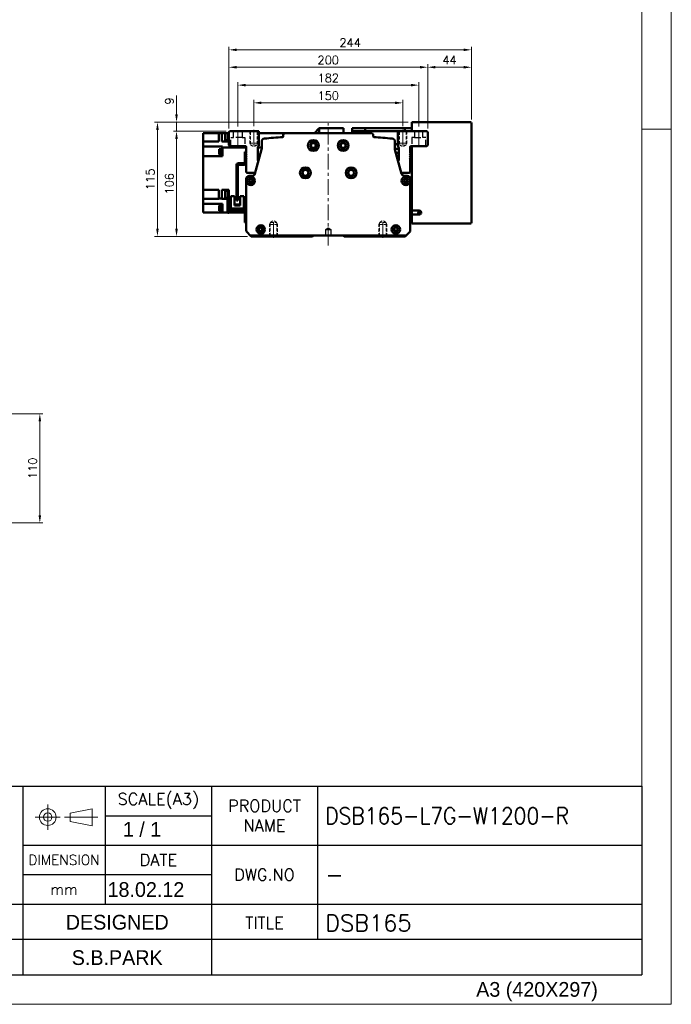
# Model space of a CAD drawing. Header units: millimetres. Extents: x 46891 to 51038, y 6223 to 10291.
# Tile 7 of 8: x 50383 to 51038, y 8529 to 9520. Entities that reach past the tile are written whole.
import ezdxf
from ezdxf.enums import TextEntityAlignment as Align

# ---------------------------------------------------------------- set-up
doc = ezdxf.new("R2010")
doc.units = ezdxf.units.MM
doc.header["$LTSCALE"] = 0.5
for name, pattern in [('CENTER', [50.8, 31.75, -6.35, 6.35, -6.35]), ('HIDDEN', [9.525, 6.35, -3.175]), ('HIDDENX2', [19.05, 12.7, -6.35])]:
    doc.linetypes.add(name, pattern=pattern)
doc.layers.get('0').update_dxf_attribs({"lineweight": 20})
doc.layers.add('1', color=1, linetype='CENTER', lineweight=13)
doc.layers.add('외형선(ISO)', color=7, linetype='Continuous', lineweight=50)
doc.layers.add('2', color=2, linetype='HIDDENX2')
doc.layers.add('3', color=3, linetype='Continuous')
doc.styles.add('ACISOGDT', font='amgdt.shx')
doc.styles.add('DSR TEXT', font='romans.shx', dxfattribs={"bigfont": 'whgtxt.shx'})
doc.styles.get("Standard").update_dxf_attribs({"font": 'romans.shx', "bigfont": 'whgtxt.shx'})
doc.dimstyles.new('DSR', dxfattribs={"dimscale": 2, "dimtxt": 3, "dimasz": 3, "dimexe": 0.5, "dimexo": 0.5, "dimgap": 0.5, "dimtad": 1, "dimdsep": 46, "dimtxsty": 'Standard', "dimcen": 2.5, "dimclrd": 4, "dimclre": 4, "dimclrt": 2, "dimadec": 0, "dimazin": 2, "dimtfac": 1, "dimtmove": 0, "dimatfit": 3, "dimfxl": 0, "dimlwd": -1, "dimlwe": -1, "dimarcsym": 0})

# ---------------------------------------------------------------- blocks, each defined once
blk = doc.blocks.new('A$C13F00394')
for p, q in [((109.11, 28.14), (105.34, 27.43)), ((105.34, 27.43), (105.34, 26.01)), ((109.11, 25.3), (109.11, 28.14)), ((105.34, 26.01), (109.11, 25.3))]:
    blk.add_line(p, q)
for radius in [1.42, 0.71]:
    blk.add_circle((101.56, 26.76), radius)
at = {"layer": '1'}
for p, q in [((101.56, 28.89), (101.56, 24.63)), ((103.69, 26.76), (99.44, 26.76)), ((104.41, 26.76), (110.04, 26.76))]:
    blk.add_line(p, q, dxfattribs=at)
at = {"layer": '3'}
for p, q in [((0, 32), (202.32, 32)), ((97.32, 32), (97.32, 12)), ((111.32, 32), (111.32, 12)), ((129.32, 32), (129.32, 0)), ((147.32, 32), (147.32, 6)), ((202.32, 32), (202.32, 0)), ((111.32, 27), (129.32, 27)), ((97.32, 22), (202.32, 22)), ((97.32, 17), (129.32, 17)), ((0, 12), (129.32, 12)), ((97.32, 12), (97.32, 0)), ((129.32, 12), (202.32, 12)), ((97.32, 6), (43.43, 6)), ((129.32, 6), (97.32, 6)), ((202.32, 6), (129.32, 6)), ((0, 0), (202.32, 0))]:
    blk.add_line(p, q, dxfattribs=at)
at = {"color": 7, "style": 'ACISOGDT'}
blk.add_text('DESIGNED', height=2.5, dxfattribs=at).set_placement((113.35, 8.93), align=Align.MIDDLE_CENTER)
at = {"color": 7, "attachment_point": 5, "style": 'DSR TEXT'}
for s, insert, char_height in [('SCALE(A3)', (120.32, 29.5), 2), ('PRODUCT\\PNAME', (138.32, 27), 2), ('DIMENSION', (104.32, 19.5), 1.7), ('DATE', (120.32, 19.5), 2), ('DWG.NO', (138.32, 17), 2), ('mm', (104.32, 14.5), 1.8), ('TITLE', (138.32, 8.83), 2)]:
    blk.add_mtext(s, dxfattribs=dict(at, insert=insert, char_height=char_height))
blk = doc.blocks.new('A$C1C1952E1')
at = {"color": 1}
blk.add_lwpolyline([(0, 0), (420, 0), (420, 297), (0, 297)], close=True, dxfattribs=at)
at = {"color": 3}
blk.add_lwpolyline([(5, 5), (415, 5), (415, 292), (5, 292)], close=True, dxfattribs=at)
at = {"color": 7, "style": 'ACISOGDT'}
blk.add_text('A3 (420X297)', height=2.5, dxfattribs=at).set_placement((386.91, 1.28))
blk = doc.blocks.new('A$C1E181772')
at = {"layer": '외형선(ISO)'}
for p, q in [((17.4, 71), (17.4, 59.6)), ((19, 71), (17.4, 71)), ((11.1, 59.6), (16.9, 59.6)), ((17.4, 59.6), (18.94, 59.6)), ((9, 22), (9, 57.5)), ((10.6, 57.5), (10.6, 22)), ((16.9, 58), (11.1, 58)), ((1.6, 25), (0, 25)), ((0, 22), (0, 25)), ((0, 22), (0, 12)), ((1.6, 25), (1.6, 22)), ((1.6, 12.1), (1.6, 22)), ((3.3, 26.5), (3.3, 14.1)), ((7, 26.5), (3.3, 26.5)), ((7, 17.1), (7, 26.5)), ((10.6, 22), (9, 22)), ((16.7, 26.5), (13, 26.5)), ((13, 26.5), (13, 17.1)), ((16.7, 14.1), (16.7, 26.5)), ((2, 10), (16.9, 10)), ((17, 11.6), (2.1, 11.6)), ((3.3, 11.6), (3.3, 14.1)), ((5.3, 14.1), (3.3, 14.1)), ((14.7, 14.1), (5.3, 14.1)), ((7, 18.1), (13, 18.1)), ((13, 17.8), (7, 17.8)), ((7, 17.1), (13, 17.1)), ((16.7, 14.1), (14.7, 14.1)), ((16.7, 14.1), (16.7, 11.6)), ((17.4, 9.5), (17.4, 3)), ((17.4, 0), (17.4, 3)), ((17.4, 0), (19, 0))]:
    blk.add_line(p, q, dxfattribs=at)
for centre, radius, start, end in [((11.1, 57.5), 2.1, 90, 180), ((16.9, 60.1), 0.5, 270, 0), ((16.9, 60.1), 2.1, 270, 346.22585), ((11.1, 57.5), 0.5, 90, 180), ((2, 12), 2, 179.99989, 269.99989), ((2.1, 12.1), 0.5, 179.99989, 269.99989), ((16.9, 9.5), 0.5, 359.99989, 89.99989), ((17, 9.6), 2, 0.24541, 89.99989)]:
    blk.add_arc(centre, radius, start, end, dxfattribs=at)
blk = doc.blocks.new('*D127')
at = {"color": 1, "linetype": 'ByBlock'}
for p, q in [((50617.97, 9412.85), (50617.97, 9439.25)), ((50625.77, 9436.25), (50760.17, 9436.25)), ((50767.97, 9412.85), (50767.97, 9439.25))]:
    blk.add_line(p, q, dxfattribs=at)
at = {"color": 1}
for points in [[(50625.77, 9437.55), (50625.77, 9434.95), (50617.97, 9436.25)], [(50760.17, 9437.55), (50760.17, 9434.95), (50767.97, 9436.25)]]:
    blk.add_solid(points, dxfattribs=at)
at = {"layer": 'Defpoints', "color": 0}
for p in [(50767.97, 9436.25), (50617.97, 9409.25), (50767.97, 9409.25)]:
    blk.add_point(p, dxfattribs=at)
at = {"color": 3, "insert": (50692.97, 9443.45), "char_height": 8.4, "attachment_point": 5, "style": 'DSR TEXT'}
blk.add_mtext('150', dxfattribs=at)
blk = doc.blocks.new('*D128')
at = {"color": 1, "linetype": 'ByBlock'}
for p, q in [((50601.97, 9412.41), (50601.97, 9457.07)), ((50609.77, 9454.07), (50776.17, 9454.07)), ((50783.97, 9412.41), (50783.97, 9457.07))]:
    blk.add_line(p, q, dxfattribs=at)
at = {"color": 1}
for points in [[(50609.77, 9455.37), (50609.77, 9452.77), (50601.97, 9454.07)], [(50776.17, 9455.37), (50776.17, 9452.77), (50783.97, 9454.07)]]:
    blk.add_solid(points, dxfattribs=at)
at = {"layer": 'Defpoints', "color": 0}
for p in [(50783.97, 9454.07), (50601.97, 9408.81), (50783.97, 9408.81)]:
    blk.add_point(p, dxfattribs=at)
at = {"color": 3, "insert": (50692.97, 9461.27), "char_height": 8.4, "attachment_point": 5, "style": 'DSR TEXT'}
blk.add_mtext('182', dxfattribs=at)
blk = doc.blocks.new('*D129')
at = {"color": 1, "linetype": 'ByBlock'}
for p, q in [((50592.97, 9410.41), (50592.97, 9475.08)), ((50792.97, 9410.41), (50792.97, 9475.08)), ((50600.77, 9472.08), (50785.17, 9472.08))]:
    blk.add_line(p, q, dxfattribs=at)
at = {"color": 1}
for points in [[(50600.77, 9473.38), (50600.77, 9470.78), (50592.97, 9472.08)], [(50785.17, 9473.38), (50785.17, 9470.78), (50792.97, 9472.08)]]:
    blk.add_solid(points, dxfattribs=at)
at = {"layer": 'Defpoints', "color": 0}
for p in [(50792.97, 9472.08), (50592.97, 9406.81), (50792.97, 9406.81)]:
    blk.add_point(p, dxfattribs=at)
at = {"color": 3, "insert": (50692.97, 9479.28), "char_height": 8.4, "attachment_point": 5, "style": 'DSR TEXT'}
blk.add_mtext('200', dxfattribs=at)
blk = doc.blocks.new('*D130')
at = {"color": 1, "linetype": 'ByBlock'}
for p, q in [((50792.97, 9410.41), (50792.97, 9475.08)), ((50836.97, 9419.41), (50836.97, 9475.08)), ((50800.77, 9472.08), (50829.17, 9472.08))]:
    blk.add_line(p, q, dxfattribs=at)
at = {"color": 1}
for points in [[(50800.77, 9473.38), (50800.77, 9470.78), (50792.97, 9472.08)], [(50829.17, 9473.38), (50829.17, 9470.78), (50836.97, 9472.08)]]:
    blk.add_solid(points, dxfattribs=at)
at = {"layer": 'Defpoints', "color": 0}
for p in [(50836.97, 9472.08), (50836.97, 9415.81), (50792.97, 9406.81)]:
    blk.add_point(p, dxfattribs=at)
at = {"color": 3, "insert": (50814.97, 9479.28), "char_height": 8.4, "attachment_point": 5, "style": 'DSR TEXT'}
blk.add_mtext('44', dxfattribs=at)
blk = doc.blocks.new('*D147')
at = {"color": 1, "linetype": 'ByBlock'}
for p, q in [((50592.97, 9410.41), (50592.97, 9492.61)), ((50829.17, 9489.61), (50600.77, 9489.61)), ((50836.97, 9419.41), (50836.97, 9492.61))]:
    blk.add_line(p, q, dxfattribs=at)
at = {"color": 1}
for points in [[(50600.77, 9490.91), (50600.77, 9488.31), (50592.97, 9489.61)], [(50829.17, 9490.91), (50829.17, 9488.31), (50836.97, 9489.61)]]:
    blk.add_solid(points, dxfattribs=at)
at = {"layer": 'Defpoints', "color": 0}
for p in [(50592.97, 9489.61), (50836.97, 9415.81), (50592.97, 9406.81)]:
    blk.add_point(p, dxfattribs=at)
at = {"color": 3, "insert": (50714.97, 9496.81), "char_height": 8.4, "attachment_point": 5, "style": 'DSR TEXT'}
blk.add_mtext('244', dxfattribs=at)
blk = doc.blocks.new('*D148')
at = {"color": 1, "linetype": 'ByBlock'}
for p, q in [((50590.37, 9407.81), (50537.3, 9407.81)), ((50540.3, 9400.01), (50540.3, 9309.61)), ((50611.87, 9301.81), (50537.3, 9301.81))]:
    blk.add_line(p, q, dxfattribs=at)
at = {"color": 1}
for points in [[(50539, 9400.01), (50541.6, 9400.01), (50540.3, 9407.81)], [(50539, 9309.61), (50541.6, 9309.61), (50540.3, 9301.81)]]:
    blk.add_solid(points, dxfattribs=at)
at = {"layer": 'Defpoints', "color": 0}
for p in [(50593.97, 9407.81), (50540.3, 9301.81), (50615.47, 9301.81)]:
    blk.add_point(p, dxfattribs=at)
at = {"color": 3, "insert": (50533.1, 9354.81), "char_height": 8.4, "attachment_point": 5, "rotation": 90, "style": 'DSR TEXT'}
blk.add_mtext('106', dxfattribs=at)
blk = doc.blocks.new('*D149')
at = {"color": 1, "linetype": 'ByBlock'}
for p, q in [((50540.3, 9424.61), (50540.3, 9443.61)), ((50773.37, 9416.81), (50537.3, 9416.81)), ((50540.3, 9407.81), (50540.3, 9416.81)), ((50590.37, 9407.81), (50537.3, 9407.81)), ((50540.3, 9400.01), (50540.3, 9392.21))]:
    blk.add_line(p, q, dxfattribs=at)
at = {"color": 1}
for points in [[(50539, 9424.61), (50541.6, 9424.61), (50540.3, 9416.81)], [(50539, 9400.01), (50541.6, 9400.01), (50540.3, 9407.81)]]:
    blk.add_solid(points, dxfattribs=at)
at = {"layer": 'Defpoints', "color": 0}
for p in [(50540.3, 9416.81), (50776.97, 9416.81), (50593.97, 9407.81)]:
    blk.add_point(p, dxfattribs=at)
at = {"color": 3, "insert": (50533.1, 9438.01), "char_height": 8.4, "attachment_point": 5, "rotation": 90, "style": 'DSR TEXT'}
blk.add_mtext('9', dxfattribs=at)
blk = doc.blocks.new('*D150')
at = {"color": 1, "linetype": 'ByBlock'}
for p, q in [((50773.37, 9416.81), (50518.11, 9416.81)), ((50521.11, 9409.01), (50521.11, 9309.61)), ((50611.87, 9301.81), (50518.11, 9301.81))]:
    blk.add_line(p, q, dxfattribs=at)
at = {"color": 1}
for points in [[(50519.81, 9409.01), (50522.41, 9409.01), (50521.11, 9416.81)], [(50519.81, 9309.61), (50522.41, 9309.61), (50521.11, 9301.81)]]:
    blk.add_solid(points, dxfattribs=at)
at = {"layer": 'Defpoints', "color": 0}
for p in [(50776.97, 9416.81), (50521.11, 9301.81), (50615.47, 9301.81)]:
    blk.add_point(p, dxfattribs=at)
at = {"color": 3, "insert": (50513.91, 9359.31), "char_height": 8.4, "attachment_point": 5, "rotation": 90, "style": 'DSR TEXT'}
blk.add_mtext('115', dxfattribs=at)
blk = doc.blocks.new('*D156')
at = {"color": 1, "linetype": 'ByBlock'}
for p, q in [((50344.15, 9123.43), (50405.79, 9123.43)), ((50402.79, 9115.63), (50402.79, 9021.23)), ((50344.15, 9013.43), (50405.79, 9013.43))]:
    blk.add_line(p, q, dxfattribs=at)
at = {"color": 1}
for points in [[(50401.48, 9115.63), (50404.09, 9115.63), (50402.79, 9123.43)], [(50401.48, 9021.23), (50404.09, 9021.23), (50402.79, 9013.43)]]:
    blk.add_solid(points, dxfattribs=at)
at = {"layer": 'Defpoints', "color": 0}
for p in [(50340.55, 9123.43), (50340.55, 9013.43), (50402.79, 9013.43)]:
    blk.add_point(p, dxfattribs=at)
at = {"color": 3, "insert": (50395.59, 9068.43), "char_height": 8.4, "attachment_point": 5, "rotation": 90, "style": 'DSR TEXT'}
blk.add_mtext('110', dxfattribs=at)

msp = doc.modelspace()

# ---------------------------------------------------------------- linework, layer by layer
at = {"color": 2, "linetype": 'HIDDEN'}
for p, q in [((50613.9745, 9407.81317), (50613.9745, 9395.81317)), ((50614.5745, 9407.21317), (50613.9745, 9407.81317)), ((50621.3745, 9407.21317), (50614.5745, 9407.21317)), ((50614.5745, 9407.21317), (50614.5745, 9393.81317)), ((50621.3745, 9407.21317), (50621.9745, 9407.81317)), ((50621.3745, 9407.21317), (50621.3745, 9393.81317)), ((50621.9745, 9407.81317), (50621.9745, 9395.81317)), ((50763.9745, 9407.81317), (50763.9745, 9395.81317)), ((50764.5745, 9407.21317), (50763.9745, 9407.81317)), ((50771.3745, 9407.21317), (50764.5745, 9407.21317)), ((50764.5745, 9407.21317), (50764.5745, 9393.81317)), ((50771.3745, 9407.21317), (50771.9745, 9407.81317)), ((50771.3745, 9407.21317), (50771.3745, 9393.81317)), ((50771.9745, 9407.81317), (50771.9745, 9395.81317)), ((50621.9745, 9395.81317), (50613.9745, 9395.81317)), ((50613.9745, 9395.81317), (50614.5745, 9394.77393)), ((50621.9745, 9395.81317), (50621.3745, 9394.77393)), ((50771.9745, 9395.81317), (50763.9745, 9395.81317)), ((50763.9745, 9395.81317), (50764.5745, 9394.77393)), ((50771.9745, 9395.81317), (50771.3745, 9394.77393)), ((50621.3745, 9393.81317), (50614.5745, 9393.81317)), ((50614.5745, 9393.81317), (50617.9745, 9391.85017)), ((50621.3745, 9393.81317), (50617.9745, 9391.85017)), ((50771.3745, 9393.81317), (50764.5745, 9393.81317)), ((50764.5745, 9393.81317), (50767.9745, 9391.85017)), ((50771.3745, 9393.81317), (50767.9745, 9391.85017)), ((50634.5745, 9315.81317), (50637.9745, 9317.77616)), ((50634.5745, 9315.81317), (50641.3745, 9315.81317)), ((50634.5745, 9302.41317), (50634.5745, 9315.81317)), ((50641.3745, 9315.81317), (50637.9745, 9317.77616)), ((50641.3745, 9302.41317), (50641.3745, 9315.81317)), ((50744.5745, 9315.81317), (50747.9745, 9317.77616)), ((50751.3745, 9315.81317), (50744.5745, 9315.81317)), ((50744.5745, 9302.41317), (50744.5745, 9315.81317)), ((50751.3745, 9315.81317), (50747.9745, 9317.77616)), ((50751.3745, 9302.41317), (50751.3745, 9315.81317)), ((50633.9745, 9313.81317), (50634.5745, 9314.8524)), ((50633.9745, 9313.81317), (50641.9745, 9313.81317)), ((50633.9745, 9301.81317), (50633.9745, 9313.81317)), ((50641.9745, 9313.81317), (50641.3745, 9314.8524)), ((50641.9745, 9301.81317), (50641.9745, 9313.81317)), ((50743.9745, 9313.81317), (50744.5745, 9314.8524)), ((50751.9745, 9313.81317), (50743.9745, 9313.81317)), ((50743.9745, 9301.81317), (50743.9745, 9313.81317)), ((50751.9745, 9313.81317), (50751.3745, 9314.8524)), ((50751.9745, 9301.81317), (50751.9745, 9313.81317)), ((50634.5745, 9302.41317), (50633.9745, 9301.81317)), ((50634.5745, 9302.41317), (50641.3745, 9302.41317)), ((50641.3745, 9302.41317), (50641.9745, 9301.81317)), ((50744.5745, 9302.41317), (50743.9745, 9301.81317)), ((50751.3745, 9302.41317), (50744.5745, 9302.41317)), ((50751.3745, 9302.41317), (50751.9745, 9301.81317))]:
    msp.add_line(p, q, dxfattribs=at)
at = {"color": 1, "linetype": 'CENTER'}
for p, q in [((50617.9745, 9409.24871), (50617.9745, 9390.68401)), ((50767.9745, 9409.24871), (50767.9745, 9390.68401)), ((50637.9745, 9300.37762), (50637.9745, 9318.94232)), ((50747.9745, 9300.37762), (50747.9745, 9318.94232))]:
    msp.add_line(p, q, dxfattribs=at)
at = {"color": 1}
msp.add_line((51038.06932, 9409.88267), (51008.40982, 9409.88267), dxfattribs=at)
at = {"layer": '1'}
for p, q in [((50692.9745, 9292.81317), (50692.9745, 9415.81317)), ((50601.9745, 9391.81317), (50601.9745, 9408.81317)), ((50783.9745, 9391.81317), (50783.9745, 9408.81317))]:
    msp.add_line(p, q, dxfattribs=at)
at = {"layer": '2'}
for p, q in [((50597.7245, 9401.31317), (50597.7245, 9407.81317)), ((50606.2245, 9407.81317), (50606.2245, 9401.31317)), ((50779.7245, 9407.81317), (50779.7245, 9401.31317)), ((50788.2245, 9401.31317), (50788.2245, 9407.81317)), ((50594.9745, 9401.31317), (50597.7245, 9401.31317)), ((50594.9745, 9392.81317), (50594.9745, 9401.31317)), ((50606.2245, 9401.31317), (50597.7245, 9401.31317)), ((50606.2245, 9401.31317), (50608.9745, 9401.31317)), ((50608.9745, 9401.31317), (50608.9745, 9392.81317)), ((50779.7245, 9401.31317), (50776.9745, 9401.31317)), ((50776.9745, 9401.31317), (50776.9745, 9392.81317)), ((50779.7245, 9401.31317), (50788.2245, 9401.31317)), ((50790.9745, 9401.31317), (50788.2245, 9401.31317)), ((50790.9745, 9392.81317), (50790.9745, 9401.31317)), ((50690.4745, 9308.81317), (50692.9745, 9310.31532)), ((50690.4745, 9302.81316), (50690.4745, 9308.81317)), ((50690.4745, 9308.81317), (50695.4745, 9308.81317)), ((50692.9745, 9310.31532), (50695.4745, 9308.81317)), ((50695.4745, 9308.81317), (50695.4745, 9302.81316))]:
    msp.add_line(p, q, dxfattribs=at)
at = {"layer": '3'}
for p in [(51008.40982, 8748.47582), (49808.28287, 8558.65502)]:
    msp.add_line(p, (51008.40982, 8558.65502), dxfattribs=at)
at = {"layer": '외형선(ISO)'}
for p, q in [((50776.9745, 9415.81317), (50776.9745, 9416.81317)), ((50835.9745, 9416.81317), (50776.9745, 9416.81317)), ((50776.9745, 9407.81317), (50776.9745, 9415.81317)), ((50836.9745, 9315.81317), (50836.9745, 9415.81317)), ((50566.9745, 9405.81317), (50582.9745, 9405.81317)), ((50566.9745, 9401.41317), (50566.9745, 9405.81317)), ((50585.9745, 9405.81317), (50582.9745, 9405.81317)), ((50582.9745, 9397.41317), (50582.9745, 9405.81317)), ((50590.9745, 9405.81317), (50585.9745, 9405.81317)), ((50585.9745, 9405.81317), (50585.9745, 9397.41317)), ((50589.3745, 9398.73306), (50589.3745, 9405.73306)), ((50591.9745, 9405.73306), (50589.3745, 9405.73306)), ((50590.9745, 9405.81317), (50591.9745, 9405.81317)), ((50590.9745, 9405.81317), (50590.9745, 9405.73306)), ((50591.9745, 9398.43306), (50591.9745, 9406.03306)), ((50592.9745, 9406.03306), (50591.9745, 9406.03306)), ((50593.9745, 9407.81317), (50592.9745, 9406.81317)), ((50592.9745, 9406.81317), (50592.9745, 9393.81317)), ((50622.9745, 9407.81317), (50593.9745, 9407.81317)), ((50622.9745, 9393.1377), (50622.9745, 9407.81317)), ((50622.9745, 9405.81317), (50649.74709, 9405.81317)), ((50736.20191, 9405.81317), (50649.74709, 9405.81317)), ((50678.9745, 9405.81317), (50683.9745, 9410.81317)), ((50683.9745, 9405.81317), (50683.9745, 9410.81317)), ((50708.4245, 9410.81317), (50683.9745, 9410.81317)), ((50708.4245, 9410.81317), (50708.4245, 9405.81317)), ((50716.9745, 9410.81317), (50716.9745, 9407.86538)), ((50729.9745, 9410.81317), (50716.9745, 9410.81317)), ((50716.9745, 9407.86538), (50716.9745, 9405.81317)), ((50729.9745, 9407.86538), (50716.9745, 9407.86538)), ((50729.9745, 9407.86538), (50729.9745, 9410.81317)), ((50729.9745, 9410.81317), (50769.9745, 9410.81317)), ((50729.9745, 9410.81317), (50729.9745, 9407.86538)), ((50729.9745, 9405.81317), (50729.9745, 9407.86538)), ((50769.9745, 9407.86538), (50729.9745, 9407.86538)), ((50729.9745, 9405.81317), (50729.9745, 9407.86538)), ((50762.9745, 9407.81317), (50762.9745, 9393.1377)), ((50791.9745, 9407.81317), (50762.9745, 9407.81317)), ((50769.9745, 9410.81317), (50769.9745, 9407.81317)), ((50776.9745, 9410.81317), (50769.9745, 9410.81317)), ((50792.9745, 9406.81317), (50791.9745, 9407.81317)), ((50792.9745, 9393.81317), (50792.9745, 9406.81317)), ((50566.9745, 9401.41317), (50566.9745, 9397.41317)), ((50582.9745, 9397.41317), (50566.9745, 9397.41317)), ((50566.9745, 9397.25701), (50566.9745, 9397.41317)), ((50566.9745, 9397.25701), (50566.9745, 9392.18028)), ((50590.9745, 9397.41317), (50585.9745, 9397.41317)), ((50591.9745, 9398.73306), (50589.3745, 9398.73306)), ((50590.9745, 9397.41317), (50590.9745, 9398.73306)), ((50590.9745, 9397.41317), (50590.9745, 9397.3741)), ((50590.9745, 9397.3741), (50592.9745, 9397.3741)), ((50592.9745, 9398.43306), (50591.9745, 9398.43306)), ((50625.9745, 9397.27629), (50625.9745, 9389.49884)), ((50647.74709, 9403.81317), (50647.74709, 9402.30045)), ((50738.20191, 9402.30045), (50738.20191, 9403.81317)), ((50759.9745, 9389.49884), (50759.9745, 9397.27629)), ((50762.9745, 9394.66817), (50759.9745, 9394.66817)), ((50586.4745, 9392.18028), (50566.9745, 9392.18028)), ((50566.9745, 9387.01317), (50566.9745, 9392.18028)), ((50566.9745, 9387.01317), (50566.9745, 9382.51317)), ((50583.2745, 9384.26174), (50583.2745, 9389.76174)), ((50583.2745, 9389.76174), (50585.2745, 9389.76174)), ((50583.2745, 9384.26174), (50585.2745, 9384.26174)), ((50585.2745, 9384.06174), (50585.2745, 9389.96174)), ((50585.2745, 9389.96174), (50585.9745, 9389.96174)), ((50585.9745, 9384.01174), (50585.9745, 9390.01174)), ((50585.9745, 9390.01174), (50586.4745, 9390.01174)), ((50586.4745, 9392.18028), (50586.4745, 9392.14583)), ((50586.4745, 9391.47935), (50586.4745, 9392.14583)), ((50610.4745, 9391.47935), (50586.4745, 9391.47935)), ((50586.4745, 9391.47935), (50586.4745, 9382.51317)), ((50592.9745, 9393.81317), (50593.9745, 9392.81317)), ((50593.9745, 9392.81317), (50609.4745, 9392.81317)), ((50610.4745, 9391.81317), (50610.4745, 9385.31317)), ((50610.4745, 9385.31317), (50610.9745, 9384.81317)), ((50610.9745, 9384.81317), (50610.4745, 9384.31317)), ((50610.4745, 9384.31317), (50610.4745, 9383.31317)), ((50625.90784, 9389.13986), (50619.21414, 9364.73623)), ((50621.9745, 9378.81317), (50621.9745, 9390.1377)), ((50625.9745, 9391.47935), (50622.15786, 9391.47935)), ((50759.9745, 9389.81317), (50763.9745, 9389.81317)), ((50766.73486, 9364.73623), (50760.04115, 9389.13986)), ((50763.9745, 9385.81317), (50760.95364, 9385.81317)), ((50763.9745, 9390.1377), (50763.9745, 9378.81317)), ((50774.9745, 9384.81317), (50775.4745, 9385.31317)), ((50775.4745, 9384.31317), (50774.9745, 9384.81317)), ((50775.4745, 9385.31317), (50775.4745, 9391.81317)), ((50775.4745, 9383.31317), (50775.4745, 9384.31317)), ((50776.4745, 9392.81317), (50791.9745, 9392.81317)), ((50776.9745, 9327.81317), (50776.9745, 9392.81317)), ((50791.9745, 9392.81317), (50792.9745, 9393.81317)), ((50586.4745, 9382.51317), (50566.9745, 9382.51317)), ((50566.9745, 9348.61317), (50566.9745, 9382.51317)), ((50585.2745, 9384.06174), (50585.9745, 9384.06174)), ((50585.9745, 9384.01174), (50586.4745, 9384.01174)), ((50610.4745, 9383.31317), (50610.9745, 9382.81317)), ((50610.9745, 9382.81317), (50610.4745, 9382.31317)), ((50610.4745, 9382.31317), (50610.4745, 9381.31317)), ((50610.4745, 9381.31317), (50610.9745, 9380.81317)), ((50610.9745, 9380.81317), (50610.4745, 9380.31317)), ((50610.4745, 9380.31317), (50610.4745, 9366.81317)), ((50774.9745, 9382.81317), (50775.4745, 9383.31317)), ((50775.4745, 9382.31317), (50774.9745, 9382.81317)), ((50774.9745, 9380.81317), (50775.4745, 9381.31317)), ((50775.4745, 9380.31317), (50774.9745, 9380.81317)), ((50775.4745, 9381.31317), (50775.4745, 9382.31317)), ((50775.4745, 9366.81317), (50775.4745, 9380.31317)), ((50611.4745, 9365.81317), (50617.9745, 9365.81317)), ((50767.9745, 9365.81317), (50774.4745, 9365.81317)), ((50610.4745, 9359.81317), (50610.4745, 9308.05581)), ((50616.4141, 9362.81317), (50613.4745, 9362.81317)), ((50772.4745, 9362.81317), (50769.5349, 9362.81317)), ((50775.4745, 9308.05581), (50775.4745, 9359.81317)), ((50566.9745, 9348.61317), (50582.9745, 9348.61317)), ((50566.9745, 9348.61317), (50566.9745, 9344.61317)), ((50582.9745, 9348.61317), (50582.9745, 9340.14698)), ((50585.9745, 9348.61317), (50585.9745, 9340.14698)), ((50590.9745, 9348.61317), (50585.9745, 9348.61317)), ((50589.3745, 9340.60255), (50589.3745, 9347.60255)), ((50591.9745, 9347.60255), (50589.3745, 9347.60255)), ((50590.9745, 9348.61459), (50590.9745, 9348.61317)), ((50590.9745, 9348.61459), (50592.9745, 9348.61459)), ((50590.9745, 9347.60255), (50590.9745, 9348.61317)), ((50591.9745, 9340.81336), (50591.9745, 9347.90255)), ((50592.9745, 9347.90255), (50591.9745, 9347.90255)), ((50592.9745, 9345.37647), (50592.9745, 9348.61459)), ((50592.9745, 9345.37647), (50592.9745, 9342.82862)), ((50566.9745, 9339.49122), (50566.9745, 9344.61317)), ((50582.9745, 9339.49122), (50566.9745, 9339.49122)), ((50566.9745, 9339.4805), (50566.9745, 9339.49122)), ((50566.9745, 9339.4805), (50566.9745, 9334.71317)), ((50585.9745, 9340.14698), (50582.9745, 9340.14698)), ((50582.9745, 9339.49122), (50582.9745, 9340.14698)), ((50585.9745, 9340.14698), (50585.9745, 9339.49122)), ((50590.9745, 9339.49122), (50585.9745, 9339.49122)), ((50591.4745, 9340.60255), (50589.3745, 9340.60255)), ((50590.9745, 9340.60255), (50590.9745, 9339.49122)), ((50590.9745, 9339.49122), (50590.9745, 9339.48853)), ((50591.4745, 9339.48853), (50590.9745, 9339.48853)), ((50592.9745, 9340.81336), (50592.9745, 9342.82862)), ((50594.77448, 9340.14698), (50593.0745, 9340.14698)), ((50600.4745, 9340.14698), (50598.47448, 9340.14698)), ((50604.47448, 9340.14698), (50602.0745, 9340.14698)), ((50610.4745, 9340.14698), (50608.17448, 9340.14698)), ((50586.4745, 9334.71317), (50566.9745, 9334.71317)), ((50566.9745, 9334.71317), (50566.9745, 9330.21317)), ((50566.9745, 9325.81317), (50566.9745, 9330.21317)), ((50586.4745, 9325.81317), (50566.9745, 9325.81317)), ((50583.2745, 9327.50223), (50583.2745, 9333.00223)), ((50583.2745, 9333.00223), (50585.2745, 9333.00223)), ((50583.2745, 9327.50223), (50585.2745, 9327.50223)), ((50585.2745, 9327.30223), (50585.2745, 9333.20223)), ((50585.2745, 9333.20223), (50585.9745, 9333.20223)), ((50585.2745, 9327.30223), (50585.9745, 9327.30223)), ((50585.9745, 9327.25223), (50585.9745, 9333.25223)), ((50585.9745, 9333.25223), (50586.4745, 9333.25223)), ((50585.9745, 9327.25223), (50586.4745, 9327.25223)), ((50586.4745, 9334.71317), (50586.4745, 9334.36932)), ((50586.4745, 9325.81317), (50586.4745, 9334.36932)), ((50610.4745, 9325.81317), (50586.4745, 9325.81317)), ((50591.9745, 9325.59327), (50591.9745, 9325.81317)), ((50592.9745, 9325.59327), (50591.9745, 9325.59327)), ((50592.9745, 9325.81317), (50592.9745, 9325.59327)), ((50776.9745, 9329.81317), (50775.4745, 9329.81317)), ((50776.9745, 9329.22082), (50775.4745, 9329.22082)), ((50776.9745, 9323.81317), (50776.9745, 9327.81317)), ((50776.9745, 9327.81317), (50784.4745, 9327.81317)), ((50776.9745, 9320.81317), (50775.4745, 9320.81317)), ((50784.4745, 9323.81317), (50776.9745, 9323.81317)), ((50776.9745, 9315.81317), (50776.9745, 9323.81317)), ((50776.9745, 9314.81317), (50776.9745, 9315.81317)), ((50611.35318, 9305.93449), (50614.4745, 9302.81316)), ((50771.4745, 9302.81317), (50774.59582, 9305.93449)), ((50776.9745, 9314.81317), (50835.9745, 9314.81317)), ((50614.4745, 9302.81316), (50771.4745, 9302.81317)), ((50614.4745, 9302.81316), (50615.4745, 9301.81317)), ((50615.4745, 9301.81317), (50676.9745, 9301.81317)), ((50676.9745, 9301.81317), (50677.82805, 9302.66672)), ((50708.12095, 9302.66672), (50708.9745, 9301.81317)), ((50708.9745, 9301.81317), (50770.4745, 9301.81317)), ((50770.4745, 9301.81317), (50771.4745, 9302.81317))]:
    msp.add_line(p, q, dxfattribs=at)
for centre, radius in [((50677.9745, 9393.31317), 5.5), ((50677.9745, 9393.31317), 3.3), ((50677.9745, 9393.31317), 2.4585), ((50707.9745, 9393.31317), 5.5), ((50707.9745, 9393.31317), 3.3), ((50707.9745, 9393.31317), 2.4585), ((50669.9745, 9365.81317), 5.5), ((50669.9745, 9365.81317), 3.3), ((50669.9745, 9365.81317), 2.9585), ((50715.9745, 9365.81317), 5.5), ((50715.9745, 9365.81317), 3.3), ((50715.9745, 9365.81317), 2.9585), ((50614.9745, 9357.81317), 4.25), ((50614.9745, 9357.81317), 2.25), ((50770.9745, 9357.81317), 4.25), ((50770.9745, 9357.81317), 2.25), ((50784.4745, 9325.81317), 1.2295), ((50624.9745, 9308.81317), 4.25), ((50624.9745, 9308.81317), 2.25), ((50760.9745, 9308.81317), 4.25), ((50760.9745, 9308.81317), 2.25)]:
    msp.add_circle(centre, radius, dxfattribs=at)
for centre, radius, start, end in [((50835.9745, 9415.81317), 1, 0, 90), ((50649.74709, 9403.81317), 2, 90.00000006, 180), ((50736.20191, 9403.81317), 2, 0, 90.00000006), ((50628.9745, 9397.27629), 3, 95.80911543, 180), ((50678.9745, 8905.81317), 497, 93.65644441, 95.80911544), ((50647.24709, 9402.30045), 0.5, 273.65644441, 0), ((50738.70191, 9402.30045), 0.5, 180, 266.34355561), ((50706.9745, 8905.81317), 497, 84.19088467, 86.34355571), ((50756.9745, 9397.27629), 3, 0, 84.19088467), ((50609.4745, 9391.81317), 1, 0, 90), ((50626.9745, 9390.1377), 5, 143.13010235, 180), ((50624.9745, 9389.49884), 1, 338.96248903, 0), ((50760.9745, 9389.49884), 1, 180, 201.03751108), ((50758.9745, 9390.1377), 5, 0, 36.86989765), ((50776.4745, 9391.81317), 1, 90, 180), ((50622.9745, 9378.81317), 1, 180, 260.24117555), ((50762.9745, 9378.81317), 1, 279.75876885, 0), ((50611.4745, 9366.81317), 1, 180, 270), ((50616.4141, 9365.81317), 3, 270.00000006, 338.96248903), ((50617.9745, 9362.81317), 3, 61.42737304, 90), ((50767.9745, 9362.81317), 3, 90, 118.57264542), ((50769.5349, 9365.81317), 3, 201.03751108, 270.00000006), ((50774.4745, 9366.81317), 1, 270, 0), ((50613.4745, 9359.81317), 3, 90.00000006, 180), ((50614.9745, 9357.81317), 1.5, 41.40962211, 318.59037789), ((50616.4745, 9359.13604), 0.5, 221.40962211, 335.37910443), ((50616.4745, 9356.49029), 0.5, 24.62089558, 138.59037789), ((50769.4745, 9359.13604), 0.5, 204.62088507, 318.59037789), ((50769.4745, 9356.49029), 0.5, 41.40962211, 155.37909392), ((50770.9745, 9357.81317), 1.621, 148.98236194, 211.01763805), ((50770.9745, 9357.81317), 1.5, 221.40962211, 138.59037789), ((50772.4745, 9359.81317), 3, 0, 90.00000006), ((50784.4745, 9325.81317), 2, 270, 90), ((50835.9745, 9315.81317), 1, 270, 0), ((50613.4745, 9308.05581), 3, 180, 225.00000006), ((50624.9745, 9308.81317), 1.6, 134.4153086, 45.5846914), ((50623.50481, 9310.31317), 0.5, 314.4153086, 55.46537147), ((50626.44419, 9310.31317), 0.5, 124.5346223, 225.5846914), ((50760.9745, 9308.81317), 1.6, 134.4153086, 45.5846914), ((50759.50481, 9310.31317), 0.5, 314.4153086, 55.4653854), ((50762.44419, 9310.31317), 0.5, 124.53460837, 225.5846914), ((50772.4745, 9308.05581), 3, 315.00000006, 0), ((50678.18161, 9302.31317), 0.5, 90, 135), ((50707.76739, 9302.31317), 0.5, 45, 90)]:
    msp.add_arc(centre, radius, start, end, dxfattribs=at)

# ---------------------------------------------------------------- block references
at = {"xscale": 5.931900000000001, "yscale": 5.931900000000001, "zscale": 5.931900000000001}
for name, p in [('A$C1C1952E1', (48546.67132, 8528.99552)), ('A$C13F00394', (49808.28288, 8558.65502))]:
    msp.add_blockref(name, p, dxfattribs=at)
msp.add_blockref('A$C1E181772', (50591.47447, 9315.81333))

# ---------------------------------------------------------------- texts
at = {"color": 2, "style": 'DSR TEXT', "width": 0.9}
msp.add_text('DSB165-L7G-W1200-R', height=16.60932, dxfattribs=at).set_placement((50689.92945, 8710.40283))
at = {"color": 2}
for s, height, style, p in [('1 / 1', 14.82975, 'ACISOGDT', (50486.332, 8697.63096)), ('18.02.12', 14.82975, 'ACISOGDT', (50470.92073, 8637.10161)), ('-', 16.60932, 'DSR TEXT', (50689.92945, 8651.08383)), ('DSB165', 16.60932, 'DSR TEXT', (50689.92945, 8602.59245))]:
    msp.add_text(s, height=height, dxfattribs=dict(at, style=style)).set_placement(p)
at = {"color": 2, "style": 'ACISOGDT'}
msp.add_text('S.B.PARK', height=14.82975, dxfattribs=at).set_placement((50480.64156, 8576.00699), align=Align.MIDDLE_CENTER)

# ---------------------------------------------------------------- dimensions: what is measured, and where the dimension line sits
for base, p1, p2, picture, middle in [((50592.9745, 9489.61196), (50836.9745, 9415.81317), (50592.9745, 9406.81317), '*D147', (50714.9745, 9496.81196)), ((50792.9745, 9472.07507), (50592.9745, 9406.81317), (50792.9745, 9406.81317), '*D129', (50692.9745, 9479.27507)), ((50836.9745, 9472.07507), (50792.9745, 9406.81317), (50836.9745, 9415.81317), '*D130', (50814.9745, 9479.27507)), ((50783.9745, 9454.07148), (50601.9745, 9408.81317), (50783.9745, 9408.81317), '*D128', (50692.9745, 9461.27148)), ((50767.9745, 9436.24613), (50617.9745, 9409.24871), (50767.9745, 9409.24871), '*D127', (50692.9745, 9443.44613))]:
    dim = msp.add_linear_dim(base=base, p1=p1, p2=p2, dimstyle='DSR', override={"dimscale": 3, "dimtxt": 2.8, "dimasz": 2.600136, "dimexe": 1, "dimexo": 1.2, "dimgap": 1, "dimdec": 4, "dimtxsty": 'DSR TEXT', "dimclrd": 1, "dimclre": 1, "dimclrt": 3, "dimtdec": 4, "dimtix": 1})
    dim.commit()
    dim.dimension.update_dxf_attribs({"geometry": picture, "text_midpoint": middle})
dim = msp.add_linear_dim(base=(50540.29745, 9416.81317), p1=(50593.9745, 9407.81317), p2=(50776.9745, 9416.81317), angle=90, dimstyle='DSR', override={"dimscale": 3, "dimtxt": 2.8, "dimasz": 2.600136, "dimexe": 1, "dimexo": 1.2, "dimgap": 1, "dimdec": 4, "dimtxsty": 'DSR TEXT', "dimclrd": 1, "dimclre": 1, "dimclrt": 3, "dimtdec": 4, "dimtix": 1})
dim.commit()
dim.dimension.update_dxf_attribs({"geometry": '*D149', "text_midpoint": (50540.29745, 9438.01398), "dimtype": 160})
for base, p1, p2, picture, middle in [((50521.10619, 9301.81317), (50776.9745, 9416.81317), (50615.4745, 9301.81317), '*D150', (50513.90619, 9359.31317)), ((50540.29745, 9301.81317), (50593.9745, 9407.81317), (50615.4745, 9301.81317), '*D148', (50533.09745, 9354.81317)), ((50402.78505, 9013.42724), (50340.54931, 9123.42724), (50340.54931, 9013.42724), '*D156', (50395.58505, 9068.42724))]:
    dim = msp.add_linear_dim(base=base, p1=p1, p2=p2, angle=90, dimstyle='DSR', override={"dimscale": 3, "dimtxt": 2.8, "dimasz": 2.600136, "dimexe": 1, "dimexo": 1.2, "dimgap": 1, "dimdec": 4, "dimtxsty": 'DSR TEXT', "dimclrd": 1, "dimclre": 1, "dimclrt": 3, "dimtdec": 4, "dimtix": 1})
    dim.commit()
    dim.dimension.update_dxf_attribs({"geometry": picture, "text_midpoint": middle})

doc.saveas('drawing.dxf')
